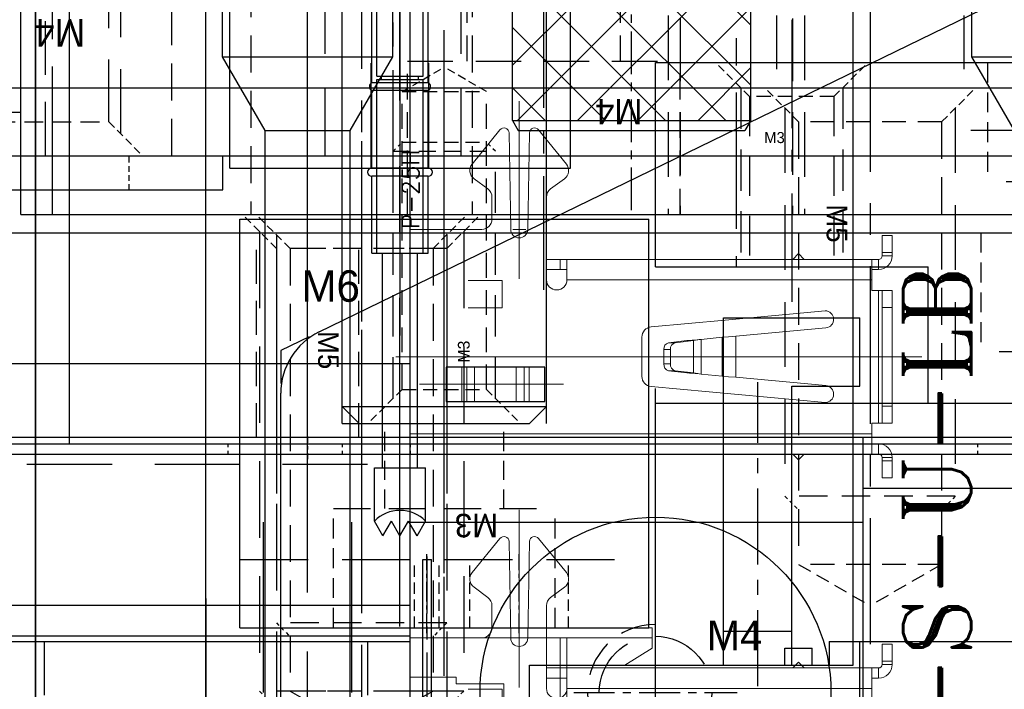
# Model space of a CAD drawing. Header units: millimetres. Extents: x -1657 to 8845, y -11980 to 3013.
# Tile 84 of 256: x 1596 to 1624, y -948 to -929. Entities that reach past the tile are written whole.
import ezdxf

# ---------------------------------------------------------------- set-up
doc = ezdxf.new("R2010")
doc.units = ezdxf.units.MM
doc.linetypes.add('CENTER', pattern=[2, 1.25, -0.25, 0.25, -0.25])
doc.linetypes.add('DASHED', pattern=[0.75, 0.5, -0.25])
for name, color, linetype in [('01', 6, 'Continuous'), ('STD', 7, 'Continuous'), ('图层100', 243, 'Continuous'), ('图层109', 110, 'Continuous'), ('图层110', 146, 'Continuous'), ('图层111', 232, 'Continuous'), ('图层112', 172, 'Continuous'), ('图层113', 11, 'Continuous'), ('图层116', 116, 'Continuous'), ('图层117', 23, 'Continuous'), ('图层136', 210, 'Continuous'), ('图层138', 141, 'Continuous'), ('图层139', 137, 'Continuous'), ('图层141', 233, 'Continuous'), ('图层142', 22, 'Continuous'), ('图层154', 25, 'Continuous'), ('图层155', 201, 'Continuous'), ('图层156', 55, 'Continuous'), ('图层160', 67, 'Continuous'), ('图层161', 135, 'Continuous'), ('图层166', 212, 'Continuous'), ('图层173', 47, 'Continuous'), ('图层19', 51, 'Continuous'), ('图层60', 143, 'Continuous'), ('图层64', 190, 'Continuous'), ('图层71', 162, 'Continuous'), ('图层80', 21, 'Continuous'), ('探针', 90, 'Continuous'), ('探针套', 2, 'Continuous'), ('推料气缸', 251, 'Continuous'), ('旋转气缸', 252, 'Continuous'), ('铁壳', 1, 'Continuous')]:
    doc.layers.add(name, color=color, linetype=linetype)
doc.styles.add('AE', font='SIMPLEX', dxfattribs={"oblique": 30, "height": 3, "bigfont": 'AE'})
doc.styles.add('标注', font='romant.shx')

# ---------------------------------------------------------------- blocks, each defined once
blk = doc.blocks.new('11486')
at = {"layer": '图层19', "color": 1, "linetype": 'CENTER', "ltscale": 2.671598}
blk.add_line((4, -6.715), (4, 10.643), dxfattribs=at)
at = {"layer": '图层19', "color": 4, "linetype": 'DASHED', "ltscale": 1.5}
for p, q in [((1.75, 0), (1.75, 8.5)), ((6.25, 0), (6.25, 8.5)), ((0, -4.5), (0, 0)), ((8, -4.5), (8, 0))]:
    blk.add_line(p, q, dxfattribs=at)
at = {"layer": '图层19', "color": 4, "linetype": 'DASHED', "ltscale": 2.666667}
blk.add_line((0, 0), (8, 0), dxfattribs=at)
at = {"layer": '图层19'}
blk.add_text('M4', height=0.743, rotation=180, dxfattribs=at).set_placement((6.897, -1.108))
blk = doc.blocks.new('5F')
at = {"color": 4, "linetype": 'DASHED', "ltscale": 0.471405}
for p, q in [((1, 2.1), (0, 3.1)), ((1, -2.1), (0, -3.1))]:
    blk.add_line(p, q, dxfattribs=at)
at = {"color": 4, "linetype": 'DASHED', "ltscale": 3.8}
for p, q in [((0.6, 2.5), (12, 2.5)), ((0.6, -2.5), (12, -2.5))]:
    blk.add_line(p, q, dxfattribs=at)
at = {"color": 4, "linetype": 'DASHED', "ltscale": 0.188562}
for p, q in [((12, 2.5), (12.4, 2.1)), ((12, -2.5), (12.4, -2.1))]:
    blk.add_line(p, q, dxfattribs=at)
at = {"color": 4, "linetype": 'DASHED', "ltscale": 1.666667}
blk.add_line((12, 2.5), (12, -2.5), dxfattribs=at)
at = {"color": 4, "linetype": 'DASHED', "ltscale": 1.4}
for p, q in [((1, 2.1), (1, -2.1)), ((14, 2.1), (14, -2.1))]:
    blk.add_line(p, q, dxfattribs=at)
at = {"color": 4, "linetype": 'DASHED', "ltscale": 2.166667}
for p, q in [((1, 2.1), (14, 2.1)), ((1, -2.1), (14, -2.1))]:
    blk.add_line(p, q, dxfattribs=at)
at = {"color": 4, "linetype": 'DASHED', "ltscale": 0.80829}
for p in [(14, 2.1), (14, -2.1)]:
    blk.add_line(p, (15.212, 0), dxfattribs=at)
at = {"color": 1, "linetype": 'CENTER', "ltscale": 3.699214}
blk.add_line((-2.156, 0), (16.34, 0), dxfattribs=at)
blk.add_text('M5', height=0.6063).set_placement((3.422, -1.275))
blk = doc.blocks.new('6F')
at = {"color": 4, "linetype": 'DASHED', "ltscale": 0.471405}
for p, q in [((1, 2.5), (0, 3.5)), ((1, -2.5), (0, -3.5))]:
    blk.add_line(p, q, dxfattribs=at)
at = {"color": 4, "linetype": 'DASHED', "ltscale": 4.5}
for p, q in [((0.5, 3), (14, 3)), ((0.5, -3), (14, -3))]:
    blk.add_line(p, q, dxfattribs=at)
at = {"color": 4, "linetype": 'DASHED', "ltscale": 0.235702}
for p, q in [((14, 3), (14.5, 2.5)), ((14, -3), (14.5, -2.5))]:
    blk.add_line(p, q, dxfattribs=at)
at = {"color": 4, "linetype": 'DASHED', "ltscale": 2}
blk.add_line((14, 3), (14, -3), dxfattribs=at)
at = {"color": 4, "linetype": 'DASHED', "ltscale": 1.666667}
for p, q in [((1, 2.5), (1, -2.5)), ((16, 2.5), (16, -2.5))]:
    blk.add_line(p, q, dxfattribs=at)
at = {"color": 4, "linetype": 'DASHED', "ltscale": 5}
for p, q in [((1, 2.5), (16, 2.5)), ((1, -2.5), (16, -2.5))]:
    blk.add_line(p, q, dxfattribs=at)
at = {"color": 4, "linetype": 'DASHED', "ltscale": 0.96225}
for p in [(16, 2.5), (16, -2.5)]:
    blk.add_line(p, (17.443, 0), dxfattribs=at)
at = {"color": 1, "linetype": 'CENTER', "ltscale": 4.23765}
blk.add_line((-2.156, 0), (19.033, 0), dxfattribs=at)
blk.add_text('M6', height=0.9239, rotation=90).set_placement((2.565, -1.765))
blk = doc.blocks.new('15745')
at = {"layer": '图层19', "color": 1, "linetype": 'CENTER', "ltscale": 3.728372}
blk.add_line((3.25, 7.894), (3.25, -10.61), dxfattribs=at)
at = {"layer": '图层19', "color": 4, "linetype": 'DASHED', "ltscale": 2.166667}
for p, q in [((-2.25, 6.5), (-2.25, 0)), ((8.75, 6.5), (8.75, 0)), ((0, 0), (0, -8.5)), ((6.5, 0), (6.5, -8.5))]:
    blk.add_line(p, q, dxfattribs=at)
at = {"layer": '图层19', "color": 4, "linetype": 'DASHED', "ltscale": 3.666667}
blk.add_line((8.75, 0), (-2.25, 0), dxfattribs=at)
at = {"layer": '图层19', "ltscale": 4}
blk.add_text('M6', height=1.0943, rotation=270, dxfattribs=at).set_placement((-0.029, 2.345))
blk = doc.blocks.new('15D16')
at = {"layer": '图层71', "color": 1, "linetype": 'CENTER', "ltscale": 3.728372}
blk.add_line((-3.25, -7.894), (-3.25, 7.61), dxfattribs=at)
at = {"layer": '图层71', "color": 4, "linetype": 'DASHED', "ltscale": 2.166667}
for p, q in [((-6.5, 0), (-6.5, 5.5)), ((0, 0), (0, 5.5)), ((-8.75, -6.5), (-8.75, 0)), ((2.25, -6.5), (2.25, 0))]:
    blk.add_line(p, q, dxfattribs=at)
at = {"layer": '图层71', "color": 4, "linetype": 'DASHED', "ltscale": 3.666667}
blk.add_line((-8.75, 0), (2.25, 0), dxfattribs=at)
at = {"layer": '图层71', "ltscale": 4}
blk.add_text('M6', height=1.0943, rotation=90, dxfattribs=at).set_placement((0.029, -2.345))
blk = doc.blocks.new('16CEA')
at = {"layer": '图层71', "color": 1, "linetype": 'CENTER', "ltscale": 3.238837}
blk.add_line((-2.75, -6.762), (-2.75, 8.107), dxfattribs=at)
at = {"layer": '图层71', "color": 4, "linetype": 'DASHED', "ltscale": 3.166667}
for p, q in [((-5.5, 0), (-5.5, 6.5)), ((0, 0), (0, 6.5)), ((-7.5, -5.5), (-7.5, 0)), ((-7.5, 0), (2, 0)), ((2, -5.5), (2, 0))]:
    blk.add_line(p, q, dxfattribs=at)
at = {"layer": '图层71', "ltscale": 3}
blk.add_text('M5', height=0.93, rotation=180, dxfattribs=at).set_placement((-0.539, -1.25))
blk = doc.blocks.new('19019')
at = {"layer": '图层71', "color": 1, "linetype": 'CENTER', "ltscale": 3.238837}
blk.add_line((2.75, 6.762), (2.75, -6.107), dxfattribs=at)
at = {"layer": '图层71', "color": 4, "linetype": 'DASHED', "ltscale": 3.166667}
for p, q in [((-2, 5.5), (-2, 0)), ((7.5, 5.5), (7.5, 0)), ((7.5, 0), (-2, 0)), ((0, 0), (0, -4.5)), ((5.5, 0), (5.5, -4.5))]:
    blk.add_line(p, q, dxfattribs=at)
at = {"layer": '图层71', "ltscale": 3}
blk.add_text('M5', height=0.93, dxfattribs=at).set_placement((0.539, 1.25))
blk = doc.blocks.new('1B276')
at = {"layer": '旋转气缸', "ltscale": 1.375}
blk.add_line((36.7, -26.5), (-44.3, -26.5), dxfattribs=at)
blk = doc.blocks.new('85971')
at = {"color": 7, "linetype": 'Continuous', "lineweight": 15}
for p, q in [((0.445, 1.7), (0.245, 1.5)), ((0.245, 1.35), (0.245, 1.5)), ((0.445, 1.7), (0.445, 1.35)), ((0.445, 1.7), (4.845, 1.7)), ((3.545, 1.7), (4.845, 1.7)), ((4.845, 1.7), (4.845, 1.35)), ((0.245, 0.725), (0.245, 1.35)), ((0.445, 1.35), (0.245, 1.35)), ((4.845, 1.35), (0.445, 1.35)), ((0.445, 1.35), (0.445, 0.55)), ((4.845, 0.55), (4.845, 1.35)), ((0.445, 0.525), (0.245, 0.725)), ((0.245, 0.465), (0.245, 0.725)), ((0.245, -0.75), (0.245, 0.49)), ((0.445, 0.55), (0.445, -0.55)), ((0.445, 0.525), (4.845, 0.525)), ((4.845, -0.55), (4.845, 0.55)), ((0.245, -0.725), (0.445, -0.525)), ((0.445, -0.525), (4.845, -0.525)), ((0.445, -0.55), (0.445, -4.55)), ((4.845, -1.9), (4.845, -0.55)), ((-7.655, -0.81), (-8.155, -1.31)), ((-7.655, -0.81), (0.245, -0.81)), ((-7.655, -2.11), (-7.655, -0.81)), ((-7.655, -0.81), (0.245, -0.81)), ((0.245, -4.55), (0.245, -0.75)), ((0.245, -0.87), (0.245, -2.11)), ((-8.155, -1.31), (-8.155, -2.11)), ((3.495, -1.9), (4.845, -1.9)), ((3.495, -1.9), (3.495, -2.1)), ((4.845, -3.4), (4.845, -1.9)), ((-8.155, -2.11), (-7.802, -2.464)), ((0.245, -2.11), (-7.655, -2.11)), ((0.245, -2.11), (0.245, -2.37)), ((3.495, -2.1), (2.095, -2.1)), ((2.095, -2.1), (2.095, -3.2)), ((-7.802, -2.464), (-7.655, -2.61)), ((0.245, -2.37), (0.245, -2.97)), ((-7.655, -2.61), (0.245, -2.61)), ((0.245, -2.97), (0.245, -3.12)), ((2.095, -3.2), (3.495, -3.2)), ((3.495, -3.2), (3.495, -3.4)), ((3.495, -3.4), (4.845, -3.4)), ((4.845, -4.55), (4.845, -3.4)), ((-1.455, -3.75), (-2.255, -4.25)), ((-1.455, -3.75), (0.245, -3.75)), ((-2.255, -4.55), (-2.255, -4.25)), ((-2.255, -4.55), (0.245, -4.55)), ((-2.255, -4.55), (-2.255, -4.85)), ((0.445, -4.55), (0.245, -4.55)), ((0.445, -4.55), (4.845, -4.55)), ((4.845, -4.55), (4.845, -4.85)), ((-2.255, -4.85), (4.845, -4.85))]:
    blk.add_line(p, q, dxfattribs=at)
at = {"color": 1, "lineweight": 9, "ltscale": 0.03}
for p, q in [((0, 0), (5.152, 0)), ((0, -2.65), (5.152, -2.65))]:
    blk.add_line(p, q, dxfattribs=at)
at = {"color": 7, "linetype": 'Continuous', "lineweight": 15}
blk.add_arc((-8.155, -2.11), 0.5, 315, 0, dxfattribs=at)
blk = doc.blocks.new('1C3B2')
at = {"layer": '01', "ltscale": 1.625}
blk.add_line((0, 0), (0.25, 0), dxfattribs=at)
at = {"layer": '01', "ltscale": 0.5}
for p, q in [((0, -4.64), (0, 0)), ((0.25, -4.64), (0.25, 0)), ((0.55, -4.94), (4.13, -4.94)), ((4.13, -5.19), (0.55, -5.19)), ((8.888, -6.399), (4.293, -4.965)), ((4.219, -5.204), (8.814, -6.637)), ((11.533, -5.332), (11.075, -5.334)), ((11.535, -5.582), (11.533, -5.332)), ((10.532, -5.552), (9.871, -6.173)), ((10.042, -6.355), (10.703, -5.734)), ((11.076, -5.584), (11.535, -5.582))]:
    blk.add_line(p, q, dxfattribs=at)
at = {"layer": '01', "color": 1, "linetype": 'CENTER', "ltscale": 1.52888}
for p, q in [((0.125, -4.64), (0.125, 0.096)), ((4.13, -5.065), (0.55, -5.065)), ((4.13, -5.065), (0.55, -5.065)), ((8.851, -6.518), (4.256, -5.084)), ((11.534, -5.457), (11.075, -5.459)), ((10.617, -5.643), (9.956, -6.264))]:
    blk.add_line(p, q, dxfattribs=at)
at = {"layer": '01', "ltscale": 0.5}
for centre, radius, start, end in [((0.55, -4.64), 0.55, 180, 270), ((0.55, -4.64), 0.3, 180, 270), ((4.13, -5.49), 0.55, 72.6698, 90), ((4.13, -5.49), 0.3, 72.6698, 90), ((11.08, -6.134), 0.8, 90.3541, 133.2279), ((11.08, -6.134), 0.55, 90.3541, 133.2279), ((9.186, -5.444), 1.25, 252.6698, 313.2279), ((9.186, -5.444), 1, 252.6698, 313.2279)]:
    blk.add_arc(centre, radius, start, end, dxfattribs=at)
at = {"layer": '01', "color": 1, "linetype": 'CENTER', "ltscale": 1.52888}
for centre, radius, start, end in [((0.55, -4.64), 0.425, 180, 270), ((4.13, -5.49), 0.425, 72.6698, 90), ((11.08, -6.134), 0.675, 90.3541, 133.2279), ((9.186, -5.444), 1.125, 252.6698, 313.2279)]:
    blk.add_arc(centre, radius, start, end, dxfattribs=at)
blk = doc.blocks.new('1C274')
at = {"layer": '铁壳', "linetype": 'Continuous', "lineweight": 15}
for p, q in [((-9.55, 5.62), (-9.55, 6.12)), ((-9.55, 6.12), (-9.25, 6.12)), ((-9.25, 6.12), (-9.25, 5.62)), ((-9.55, 5.62), (-9.55, 5.52)), ((-9.25, 5.62), (-9.55, 5.62)), ((-9.55, 5.52), (-9.25, 5.52)), ((-9.25, 5.62), (-9.25, 5.52)), ((-6.968, 5.42), (-6.799, 5.589)), ((-6.629, 5.42), (-6.799, 5.589)), ((-9.15, 5.42), (-8.95, 5.42)), ((-9.15, 5.12), (-9.15, 5.42)), ((-8.95, 5.42), (4.6, 5.42)), ((-8.95, 4.82), (-8.95, 5.42)), ((4.6, 4.82), (4.6, 5.42)), ((-9.15, 5.12), (-8.95, 5.12)), ((4.6, 4.82), (-8.95, 4.82)), ((-8.95, 4.82), (-8.95, 4.51)), ((4.6, -1.18), (4.6, 4.82)), ((-9.55, 4.51), (-9.25, 4.51)), ((-9.55, 4.01), (-9.55, 4.51)), ((-9.55, 4.51), (-9.25, 4.51)), ((-9.25, 4.51), (-9.15, 4.51)), ((-9.25, 4.51), (-9.25, 4.01)), ((-9.25, 4.51), (-9.25, 0.61)), ((-8.95, 4.51), (-9.15, 4.51)), ((-9.15, 4.51), (-9.15, 0.61)), ((-9.25, 4.01), (-9.55, 4.01)), ((-9.55, 4.01), (-9.55, 1.11)), ((-9.25, 4.01), (-9.25, 1.11)), ((-2.472, 3.435), (-7.577, 3.908)), ((0.651, 3.87), (0.651, 2.87)), ((3.549, 3.87), (0.651, 3.87)), ((1.11, 2.87), (1.11, 3.87)), ((1.26, 3.87), (1.26, 2.87)), ((1.49, 2.87), (1.49, 3.87)), ((2.71, 3.87), (2.71, 2.87)), ((2.94, 2.87), (2.94, 3.87)), ((3.09, 3.87), (3.09, 2.87)), ((3.549, 2.87), (3.549, 3.87)), ((-7.6, 3.408), (-4.954, 3.163)), ((-4.954, 1.957), (-4.954, 3.163)), ((-4.554, 3.134), (-3.941, 3.069)), ((-4.554, 1.986), (-4.554, 3.134)), ((-3.941, 2.051), (-3.941, 3.069)), ((-3.713, 3.036), (-3.52, 3.036)), ((-3.713, 2.084), (-3.713, 3.036)), ((-3.713, 3.036), (-3.175, 2.971)), ((-3.52, 3.036), (-2.982, 2.971)), ((-2.982, 2.971), (-3.175, 2.971)), ((-2.2, 1.984), (-2.2, 3.136)), ((-3.036, 2.772), (-3.036, 2.348)), ((-2.843, 2.772), (-3.036, 2.772)), ((-2.843, 2.772), (-2.843, 2.348)), ((3.549, 2.87), (0.651, 2.87)), ((-2.843, 2.348), (-3.036, 2.348)), ((-3.941, 2.051), (-4.554, 1.986)), ((-3.175, 2.149), (-3.713, 2.084)), ((-3.52, 2.084), (-3.713, 2.084)), ((-2.982, 2.149), (-3.52, 2.084)), ((-2.982, 2.149), (-3.175, 2.149)), ((-4.954, 1.957), (-7.6, 1.712)), ((-7.577, 1.212), (-4.954, 1.455)), ((-4.954, 1.455), (-4.646, 1.484)), ((-4.646, 1.484), (-2.472, 1.685)), ((-9.55, 0.61), (-9.55, 1.11)), ((-9.55, 1.11), (-9.25, 1.11)), ((-9.25, 1.11), (-9.25, 0.61)), ((1.9, 1.12), (1.9, 0.32)), ((1.9, 1.12), (2.9, 1.12)), ((-9.25, 0.61), (-9.55, 0.61)), ((-9.15, 0.61), (-9.25, 0.61)), ((-9.15, 0.61), (-8.95, 0.61)), ((-8.95, 0.3), (-8.95, 0.61)), ((-8.95, 0.3), (-8.95, -0.3)), ((-8.95, 0.3), (0, 0.3)), ((0, -0.3), (0, 0.3)), ((0.6, 0.3), (0.6, -2.128)), ((1.9, 0.32), (2.9, 0.32)), ((-9.15, 0), (-8.95, 0)), ((-9.15, 0), (-9.15, -0.3)), ((0, 0), (0.2, 0)), ((0.2, 0), (0.6, 0)), ((0.2, -0.3), (0.2, 0)), ((-9.55, -0.5), (-9.55, -0.4)), ((-9.55, -0.4), (-9.25, -0.4)), ((-9.55, -1), (-9.55, -0.5)), ((-9.55, -0.5), (-9.25, -0.5)), ((-9.25, -0.5), (-9.25, -0.4)), ((-9.25, -0.5), (-9.25, -1)), ((-9.15, -0.3), (-8.95, -0.3)), ((0, -0.3), (-8.95, -0.3)), ((-6.968, -0.3), (-6.799, -0.469)), ((-6.629, -0.3), (-6.799, -0.469)), ((0, -0.3), (0.2, -0.3)), ((0.6, -0.3), (0.2, -0.3)), ((-9.25, -1), (-9.55, -1)), ((1.15, -1.176), (1.1, -4.013)), ((1.7, -4.013), (1.65, -1.176)), ((2.5, -1.18), (4.6, -1.18)), ((2.2, -2.128), (2.2, -1.48)), ((0.478, -2.37), (0.072, -2.668)), ((2.728, -2.668), (2.322, -2.37)), ((0.017, -3.099), (0.834, -4.105)), ((1.966, -4.105), (2.783, -3.099))]:
    blk.add_line(p, q, dxfattribs=at)
at = {"layer": '铁壳', "linetype": 'Continuous'}
for p, q in [((3.549, 3.87), (0.651, 3.87)), ((0.651, 3.87), (0.651, 2.87)), ((3.549, 2.87), (3.549, 3.87)), ((0.651, 2.87), (3.549, 2.87))]:
    blk.add_line(p, q, dxfattribs=at)
at = {"layer": '铁壳', "lineweight": 9, "ltscale": 0.03}
for p, q in [((0.101, 3.37), (4.33, 3.37)), ((-10.415, 2.56), (5.02, 2.56)), ((1.4, 0.276), (1.4, -4.948)), ((1.593, -1.18), (1.207, -1.18))]:
    blk.add_line(p, q, dxfattribs=at)
at = {"layer": '铁壳', "linetype": 'Continuous', "lineweight": 15, "flags": 128}
for points in [[(-4.954, 3.163), (-4.747, 3.149), (-4.554, 3.134)], [(-4.554, 1.986), (-4.747, 1.971), (-4.954, 1.957)]]:
    blk.add_lwpolyline(points, dxfattribs=at)
at = {"layer": '铁壳', "linetype": 'Continuous', "lineweight": 15}
for centre, radius, start, end in [((-9.15, 5.52), 0.4, 180, 270), ((-9.15, 5.52), 0.1, 180, 270), ((-7.577, 3.657), 0.251, 90, 264.7099), ((-2.5, 3.136), 0.3, 0, 84.7099), ((-5.939, -11.665), 14.869, 81.387, 82.2768), ((-4.872, -17.38), 20.46, 86.2091, 87.1106), ((-3.222, 2.79), 0.187, 354.4811, 75.3791), ((-3.03, 2.79), 0.187, 354.4811, 75.3791), ((-3.222, 2.33), 0.187, 284.6209, 5.5189), ((-3.03, 2.33), 0.187, 284.6209, 5.5189), ((-5.939, 16.785), 14.869, 277.7232, 278.613), ((-5.557, 34.23), 32.21, 273.0538, 273.6265), ((-2.5, 1.984), 0.3, 275.2901, 0), ((-7.577, 1.463), 0.251, 95.2901, 270), ((0.3, 0.3), 0.3, 0, 180), ((-9.15, -0.4), 0.4, 90, 180), ((-9.15, -0.4), 0.1, 90, 180), ((1.4, -1.18), 0.25, 1.0109, 178.9891), ((2.5, -1.48), 0.3, 90, 180), ((0.3, -2.128), 0.3, 306.3464, 0), ((2.5, -2.128), 0.3, 180, 233.6536), ((0.25, -2.91), 0.3, 126.3464, 219.0774), ((2.55, -2.91), 0.3, 320.9226, 53.6536), ((0.95, -4.01), 0.15, 219.0774, 358.9891), ((1.85, -4.01), 0.15, 181.0109, 320.9226)]:
    blk.add_arc(centre, radius, start, end, dxfattribs=at)
blk = doc.blocks.new('1EA38')
at = {"layer": '铁壳', "ltscale": 0.625}
for p, q in [((0, -212.012), (0, 7.988)), ((0.3, -212.012), (0.3, 7.988))]:
    blk.add_line(p, q, dxfattribs=at)
at = {"layer": '铁壳', "color": 4, "linetype": 'DASHED', "ltscale": 0.1}
for p, q in [((0, -181.352), (0.3, -181.352)), ((0, -198), (0.3, -198)), ((0, -200), (0.3, -200)), ((0, -203.352), (0.3, -203.352))]:
    blk.add_line(p, q, dxfattribs=at)
at = {"layer": '铁壳', "color": 1, "linetype": 'CENTER', "ltscale": 0.146184}
blk.add_line((-0.215, -201.012), (0.515, -201.012), dxfattribs=at)
blk = doc.blocks.new('1EAC1')
at = {"layer": '铁壳', "ltscale": 0.625}
blk.add_blockref('1EA38', (80.878, 252.93), dxfattribs=at)
at = {"layer": '铁壳', "ltscale": 1.625, "rotation": 270}
blk.add_blockref('1C274', (75.758, 59.53), dxfattribs=at)
blk = doc.blocks.new('B7B9')
at = {"layer": 'STD', "ltscale": 4.5}
blk.add_line((14.5, 0), (14.5, 113.5), dxfattribs=at)
blk = doc.blocks.new('4K1')
for p, q in [((-3.7, 3.5), (-4, 3.327)), ((-3.7, 3.5), (-3.7, -3.5)), ((-3.7, 3.5), (0, 3.5)), ((0, 3.5), (0, -3.5)), ((-4, 3.327), (-4, -3.327)), ((0.2, 2), (7.65, 2)), ((7.65, 2), (8, 1.65)), ((7.65, 2), (7.65, -2)), ((8, 1.65), (8, -1.65)), ((8, -1.65), (7.65, -2)), ((0.2, -2), (7.65, -2)), ((-3.7, -3.5), (-4, -3.327)), ((-3.7, -3.5), (0, -3.5))]:
    blk.add_line(p, q)
at = {"color": 0}
for p, q in [((-3.7, 0.771), (-0.971, 3.5)), ((-3.7, 2.539), (-2.739, 3.5)), ((0, 1.421), (-2.079, 3.5)), ((0, 3.189), (-0.311, 3.5)), ((0, -0.347), (-3.7, 3.353)), ((-3.7, -0.997), (0, 2.703)), ((0, -2.115), (-3.7, 1.585)), ((-3.7, -2.764), (0, 0.936)), ((-0.382, -3.5), (-3.7, -0.182)), ((-2.668, -3.5), (0, -0.832)), ((-2.15, -3.5), (-3.7, -1.95)), ((-0.9, -3.5), (0, -2.6))]:
    blk.add_line(p, q, dxfattribs=at)
at = {"color": 2, "linetype": 'Continuous'}
for p, q in [((2, 1.65), (1.65, 2)), ((2, 1.65), (2, -1.65)), ((2, 1.65), (8, 1.65)), ((2, -1.65), (1.65, -2)), ((2, -1.65), (8, -1.65))]:
    blk.add_line(p, q, dxfattribs=at)
at = {"color": 1, "linetype": 'CENTER'}
blk.add_line((-6.337, 0), (10.549, 0), dxfattribs=at)
for centre, start, end in [((0.2, 2.2), 180, 270), ((0.2, -2.2), 90, 180)]:
    blk.add_arc(centre, 0.2, start, end)
blk.add_text('M4', height=0.5374, rotation=90).set_placement((3.898, -1.086))
blk = doc.blocks.new('1EEA7')
at = {"layer": '图层116', "color": 1, "linetype": 'CENTER', "ltscale": 14.152}
blk.add_line((1.25, -8.314), (1.25, 66.446), dxfattribs=at)
at = {"layer": '图层116', "ltscale": 2}
for p, q in [((-1.25, 27.731), (-1.25, 56.566)), ((3.75, 27.731), (3.75, 56.566)), ((-1.25, 27.731), (3.75, 27.731)), ((0, 25.566), (-1.25, 27.731)), ((2.5, 25.566), (3.75, 27.731)), ((0, 0), (0, 25.566)), ((0, 25.566), (2.5, 25.566)), ((2.5, 0), (2.5, 25.566))]:
    blk.add_line(p, q, dxfattribs=at)
blk = doc.blocks.new('1EF5B')
at = {"layer": '图层117', "color": 1, "linetype": 'CENTER', "ltscale": 2.329099}
blk.add_line((0, 0), (0, -9.027), dxfattribs=at)
at = {"layer": '图层117', "color": 4, "linetype": 'DASHED', "ltscale": 1.166667}
for p, q in [((-3.25, -1.411), (-3.25, -4.911)), ((3.25, -1.411), (3.25, -4.911))]:
    blk.add_line(p, q, dxfattribs=at)
at = {"layer": '图层117', "color": 4, "linetype": 'DASHED', "ltscale": 2.166667}
blk.add_line((3.25, -4.911), (-3.25, -4.911), dxfattribs=at)
at = {"layer": '图层117', "color": 4, "linetype": 'DASHED', "ltscale": 1.125}
for p, q in [((-1.75, -4.911), (-1.75, -7.411)), ((1.75, -4.911), (1.75, -7.411))]:
    blk.add_line(p, q, dxfattribs=at)
at = {"layer": '图层117', "linetype": 'DASHED', "ltscale": 3}
blk.add_text('M3', height=0.6863, dxfattribs=at).set_placement((-1.582, -4.757))
blk = doc.blocks.new('4E')
at = {"color": 1, "linetype": 'CENTER', "ltscale": 0.96}
for p, q in [((0, -2.4), (0, 2.4)), ((-2.4, 0), (2.4, 0))]:
    blk.add_line(p, q, dxfattribs=at)
at = {"color": 4, "linetype": 'DASHED', "ltscale": 3.454}
blk.add_circle((0, 0), 1.65, dxfattribs=at)
at = {"color": 4, "linetype": 'DASHED', "ltscale": 2.093333}
blk.add_arc((0, 0), 2, 90, 0, dxfattribs=at)
at = {"ltscale": 0.5}
blk.add_text('M4', height=0.8733, dxfattribs=at).set_placement((1.508, 1.238))
blk = doc.blocks.new('21715')
at = {"layer": '推料气缸'}
for p, q in [((0, 0), (17.575, 0)), ((18.83, 0), (17.86, 0)), ((19.232, -0.833), (18.83, 0)), ((19.376, -1.131), (29.787, -22.5)), ((-0.329, -11), (17.714, -11))]:
    blk.add_line(p, q, dxfattribs=at)
at = {"layer": '推料气缸', "color": 1, "linetype": 'CENTER', "ltscale": 1.218934}
blk.add_line((25.287, -26.351), (25.287, -20.256), dxfattribs=at)
at = {"layer": '推料气缸'}
blk.add_circle((8.787, -11), 5.15, dxfattribs=at)
blk.add_arc((17.575, -2), 2, 25.7663, 90, dxfattribs=at)
at = {"layer": '推料气缸', "insert": (-4.631, -18.266), "char_height": 2, "width": 29.3, "attachment_point": 1, "style": '标注'}
blk.add_mtext('PB12X75-S-U-LB', dxfattribs=at)
blk = doc.blocks.new('2314B')
at = {"layer": '图层138', "color": 1, "linetype": 'CENTER', "ltscale": 3.238837}
blk.add_line((2.75, 6.762), (2.75, -11.107), dxfattribs=at)
at = {"layer": '图层138', "color": 4, "linetype": 'DASHED', "ltscale": 3.166667}
for p, q in [((-2, 5.5), (-2, 0)), ((7.5, 5.5), (7.5, 0)), ((7.5, 0), (-2, 0)), ((0, 0), (0, -9.5)), ((5.5, 0), (5.5, -9.5))]:
    blk.add_line(p, q, dxfattribs=at)
at = {"layer": '图层138', "ltscale": 3}
blk.add_text('M5', height=0.93, dxfattribs=at).set_placement((0.539, 1.25))
blk = doc.blocks.new('2325B')
at = {"layer": '图层156', "color": 1, "linetype": 'CENTER', "ltscale": 2.329099}
blk.add_line((-3.25, 4.911), (-3.25, -8.116), dxfattribs=at)
at = {"layer": '图层156', "color": 4, "linetype": 'DASHED', "ltscale": 1.166667}
for p, q in [((-6.5, 3.5), (-6.5, 0)), ((0, 3.5), (0, 0))]:
    blk.add_line(p, q, dxfattribs=at)
at = {"layer": '图层156', "color": 4, "linetype": 'DASHED', "ltscale": 2.166667}
blk.add_line((0, 0), (-6.5, 0), dxfattribs=at)
at = {"layer": '图层156', "color": 4, "linetype": 'DASHED', "ltscale": 1.125}
for p, q in [((-5, 0), (-5, -6.5)), ((-1.5, 0), (-1.5, -6.5))]:
    blk.add_line(p, q, dxfattribs=at)
at = {"layer": '图层156', "linetype": 'DASHED', "ltscale": 3}
blk.add_text('M3', height=0.6863, dxfattribs=at).set_placement((-4.832, 0.154))
blk = doc.blocks.new('23271')
at = {"layer": '图层156', "color": 1, "linetype": 'CENTER', "ltscale": 2.55}
blk.add_line((-1.237, 2.258), (-1.237, -6.221), dxfattribs=at)
at = {"layer": '图层156', "color": 4, "linetype": 'DASHED', "ltscale": 0.471405}
for p, q in [((-2.475, 0), (-3.475, 1)), ((0, 0), (1, 1))]:
    blk.add_line(p, q, dxfattribs=at)
at = {"layer": '图层156', "color": 4, "linetype": 'DASHED', "ltscale": 2.420833}
for p, q in [((-2.737, 0.262), (-2.737, -5)), ((0.262, 0.262), (0.262, -5))]:
    blk.add_line(p, q, dxfattribs=at)
at = {"layer": '图层156', "color": 4, "linetype": 'DASHED', "ltscale": 2.333333}
for p, q in [((-2.475, 0), (-2.475, -5)), ((0, 0), (0, -5))]:
    blk.add_line(p, q, dxfattribs=at)
at = {"layer": '图层156', "color": 4, "linetype": 'DASHED', "ltscale": 0.825}
blk.add_line((0, 0), (-2.475, 0), dxfattribs=at)
at = {"layer": '图层156'}
blk.add_text('M3', height=0.3257, dxfattribs=at).set_placement((-2.048, -1.366))
blk = doc.blocks.new('239B6')
at = {"layer": '图层160', "color": 1, "linetype": 'CENTER', "ltscale": 2.329099}
blk.add_line((3.25, -4.911), (3.25, 4.116), dxfattribs=at)
at = {"layer": '图层160', "color": 4, "linetype": 'DASHED', "ltscale": 1.125}
for p, q in [((1.5, 0), (1.5, 2.5)), ((5, 0), (5, 2.5))]:
    blk.add_line(p, q, dxfattribs=at)
at = {"layer": '图层160', "color": 4, "linetype": 'DASHED', "ltscale": 2.166667}
blk.add_line((0, 0), (6.5, 0), dxfattribs=at)
at = {"layer": '图层160', "color": 4, "linetype": 'DASHED', "ltscale": 1.166667}
for p, q in [((0, -3.5), (0, 0)), ((6.5, -3.5), (6.5, 0))]:
    blk.add_line(p, q, dxfattribs=at)
at = {"layer": '图层160', "linetype": 'DASHED', "ltscale": 3}
blk.add_text('M3', height=0.6863, rotation=180, dxfattribs=at).set_placement((4.832, -0.154))
blk = doc.blocks.new('3F')
at = {"color": 4, "linetype": 'DASHED', "ltscale": 0.471405}
for p, q in [((1, 1.237), (0, 2.237)), ((1, -1.237), (0, -2.237))]:
    blk.add_line(p, q, dxfattribs=at)
at = {"color": 4, "linetype": 'DASHED', "ltscale": 2.420833}
for p, q in [((0.738, 1.5), (8, 1.5)), ((0.738, -1.5), (8, -1.5))]:
    blk.add_line(p, q, dxfattribs=at)
at = {"color": 4, "linetype": 'DASHED', "ltscale": 0.123744}
for p, q in [((8, 1.5), (8.262, 1.237)), ((8, -1.5), (8.262, -1.237))]:
    blk.add_line(p, q, dxfattribs=at)
at = {"color": 4, "linetype": 'DASHED'}
blk.add_line((8, 1.5), (8, -1.5), dxfattribs=at)
at = {"color": 4, "linetype": 'DASHED', "ltscale": 1.458333}
for p, q in [((1, 1.237), (9.75, 1.237)), ((1, -1.237), (9.75, -1.237))]:
    blk.add_line(p, q, dxfattribs=at)
at = {"color": 4, "linetype": 'DASHED', "ltscale": 0.825}
for p, q in [((1, 1.237), (1, -1.237)), ((8.262, 1.237), (8.262, -1.237)), ((9.75, 1.237), (9.75, -1.237))]:
    blk.add_line(p, q, dxfattribs=at)
at = {"color": 4, "linetype": 'DASHED', "ltscale": 0.476314}
for p in [(9.75, 1.237), (9.75, -1.237)]:
    blk.add_line(p, (10.464, 0), dxfattribs=at)
at = {"color": 1, "linetype": 'CENTER', "ltscale": 2.408031}
blk.add_line((-0.867, 0), (11.173, 0), dxfattribs=at)
at = {"linetype": 'DASHED'}
blk.add_text('M3', height=0.3465, dxfattribs=at).set_placement((1.789, -0.745))
blk = doc.blocks.new('23EAB')
at = {"layer": '探针套'}
for p, q in [((-32.616, 0.83), (-30.356, 0.83)), ((-32.616, 0.83), (-32.616, -0.83)), ((-30.356, -0.83), (-30.356, 0.83)), ((-30.116, 0.83), (-27.834, 0.83)), ((-30.116, -0.83), (-30.116, 0.83)), ((-27.834, -0.83), (-27.834, 0.83)), ((-27.616, -0.83), (-27.616, 0.83)), ((-27.616, 0.83), (-7.698, 0.83)), ((-7.698, -0.83), (-7.698, 0.83)), ((-7.616, 0.74), (-7.698, 0.83)), ((-2.416, 0.74), (-7.616, 0.74)), ((-7.616, -0.74), (-7.616, 0.74)), ((-2.416, 0.665), (-5.866, 0.665)), ((-2.416, -0.74), (-2.416, 0.74)), ((-32.616, -0.83), (-30.356, -0.83)), ((-30.116, -0.83), (-27.834, -0.83)), ((-27.616, -0.83), (-7.698, -0.83)), ((-7.616, -0.74), (-7.698, -0.83)), ((-2.416, -0.74), (-7.616, -0.74)), ((-2.416, -0.665), (-5.866, -0.665))]:
    blk.add_line(p, q, dxfattribs=at)
at = {"layer": '探针套', "color": 1, "linetype": 'CENTER', "ltscale": 7.0064}
blk.add_line((0, 0), (-35.032, 0), dxfattribs=at)
at = {"layer": '探针套'}
for centre, radius, start, end in [((-30.236, 0.83), 0.12, 0, 180), ((-27.725, 0.78), 0.12, 24.6243, 155.3757), ((-5.866, 0), 0.665, 90, 270), ((-30.236, -0.83), 0.12, 180, 0), ((-27.725, -0.78), 0.12, 204.6243, 335.3757)]:
    blk.add_arc(centre, radius, start, end, dxfattribs=at)
at = {"layer": '探针套', "style": 'AE'}
blk.add_text('R-25W2S', height=0.5, dxfattribs=at).set_placement((-11.609, -0.643))
blk = doc.blocks.new('23E51')
at = {"layer": '探针'}
for p, q in [((2.664, 0.5), (3.097, 0.75)), ((3.097, 0.75), (4.664, 0.75)), ((4.664, 0.75), (4.664, -0.75)), ((10.964, 0.682), (10.964, -0.678)), ((10.964, 0.682), (16.064, 0.682)), ((16.064, 0.682), (16.064, -0.678)), ((16.164, 0.682), (35.284, 0.682)), ((16.164, 0.682), (16.164, -0.678)), ((2.664, 0.5), (3.097, 0.25)), ((4.664, 0.51), (10.964, 0.51)), ((16.064, 0.54), (16.164, 0.54)), ((2.664, 0), (3.097, 0.25)), ((2.664, 0), (3.097, -0.25)), ((2.664, -0.5), (3.097, -0.25)), ((2.664, -0.5), (3.097, -0.75)), ((4.664, -0.51), (10.964, -0.51)), ((16.064, -0.54), (16.164, -0.54)), ((3.097, -0.75), (4.664, -0.75)), ((10.964, -0.678), (16.064, -0.678)), ((16.164, -0.678), (35.284, -0.678))]:
    blk.add_line(p, q, dxfattribs=at)
at = {"layer": '探针', "color": 1, "linetype": 'CENTER', "ltscale": 7.7256}
blk.add_line((0, 0), (38.628, 0), dxfattribs=at)
at = {"layer": '探针'}
blk.add_arc((2.358, 0), 1.053, 314.5668, 45.4332, dxfattribs=at)
at = {"layer": '探针', "style": 'AE'}
blk.add_text('P-25H', height=0.5, dxfattribs=at).set_placement((11.67, -0.559))
blk = doc.blocks.new('23F0E')
at = {"layer": '探针', "ltscale": 3, "rotation": 90}
blk.add_blockref('23E51', (-686.69, -26.964), dxfattribs=at)
at = {"layer": '探针套', "ltscale": 3, "rotation": 90}
blk.add_blockref('23EAB', (-686.69, 16.616), dxfattribs=at)
blk = doc.blocks.new('2BC2F')
at = {"layer": '图层71', "color": 1, "linetype": 'CENTER', "ltscale": 3.2}
blk.add_line((1.65, -2.376), (1.65, 12.549), dxfattribs=at)
at = {"layer": '图层71', "color": 4, "linetype": 'DASHED', "ltscale": 3.783333}
for p, q in [((-0.35, -0.35), (-0.35, 11)), ((3.65, -0.35), (3.65, 11))]:
    blk.add_line(p, q, dxfattribs=at)
at = {"layer": '图层71', "color": 4, "linetype": 'DASHED', "ltscale": 3.666667}
for p, q in [((0, 0), (0, 11)), ((3.3, 0), (3.3, 11))]:
    blk.add_line(p, q, dxfattribs=at)
at = {"layer": '图层71', "color": 4, "linetype": 'DASHED', "ltscale": 0.471405}
for p, q in [((0, 0), (-1, -1)), ((3.3, 0), (4.3, -1))]:
    blk.add_line(p, q, dxfattribs=at)
at = {"layer": '图层71', "color": 4, "linetype": 'DASHED', "ltscale": 1.1}
blk.add_line((0, 0), (3.3, 0), dxfattribs=at)
at = {"layer": '图层71'}
blk.add_text('M4', height=0.8143, rotation=180, dxfattribs=at).set_placement((2.614, 3.017))
blk = doc.blocks.new('6BFC2')
at = {"layer": '图层19', "color": 1, "linetype": 'CENTER', "ltscale": 3.2}
blk.add_line((-2, 2.026), (-2, -15.899), dxfattribs=at)
at = {"layer": '图层19', "color": 4, "linetype": 'DASHED', "ltscale": 0.471405}
for p, q in [((-3.65, -0.35), (-4.65, 0.65)), ((-0.35, -0.35), (0.65, 0.65))]:
    blk.add_line(p, q, dxfattribs=at)
at = {"layer": '图层19', "color": 4, "linetype": 'DASHED', "ltscale": 3.783333}
for p, q in [((-4, 0), (-4, -14.35)), ((0, 0), (0, -14.35))]:
    blk.add_line(p, q, dxfattribs=at)
at = {"layer": '图层19', "color": 4, "linetype": 'DASHED', "ltscale": 3.666667}
for p, q in [((-3.65, -0.35), (-3.65, -14.35)), ((-0.35, -0.35), (-0.35, -14.35))]:
    blk.add_line(p, q, dxfattribs=at)
at = {"layer": '图层19', "color": 4, "linetype": 'DASHED', "ltscale": 1.1}
blk.add_line((-0.35, -0.35), (-3.65, -0.35), dxfattribs=at)
at = {"layer": '图层19'}
blk.add_text('M4', height=0.8143, dxfattribs=at).set_placement((-2.964, -3.367))

msp = doc.modelspace()

# ---------------------------------------------------------------- linework, layer by layer
at = {"layer": '图层100', "ltscale": 2}
msp.add_line((1596.0605, -1041.6622), (1596.0605, -914.1622), dxfattribs=at)
at = {"layer": '图层109', "color": 1, "linetype": 'CENTER', "ltscale": 6.96}
msp.add_line((1604.0485, -973.3222), (1604.0485, -938.5222), dxfattribs=at)
at = {"layer": '图层109', "ltscale": 0.625}
for p in [(1592.0605, -940.9222), (1607.0605, -970.9222)]:
    msp.add_line(p, (1607.0605, -940.9222), dxfattribs=at)
at = {"layer": '图层109', "color": 4, "linetype": 'DASHED', "ltscale": 10}
for p, q in [((1602.7485, -970.9222), (1602.7485, -940.9222)), ((1605.3485, -970.9222), (1605.3485, -940.9222))]:
    msp.add_line(p, q, dxfattribs=at)
at = {"layer": '图层109', "color": 4, "linetype": 'DASHED', "ltscale": 5}
for p, q in [((1592.0605, -941.4222), (1607.0605, -941.4222)), ((1592.0605, -941.7222), (1607.0605, -941.7222))]:
    msp.add_line(p, q, dxfattribs=at)
at = {"layer": '图层110', "ltscale": 0.625}
for p, q in [((1582.0605, -940.9222), (1607.0605, -940.9222)), ((1607.0605, -953.4222), (1607.0605, -940.9222)), ((1620.3605, -954.4222), (1620.3605, -940.9222)), ((1620.3605, -940.9222), (1672.0605, -940.9222))]:
    msp.add_line(p, q, dxfattribs=at)
at = {"layer": '图层110', "color": 4, "linetype": 'DASHED', "ltscale": 8.166667}
msp.add_line((1601.0605, -965.4222), (1601.0605, -940.9222), dxfattribs=at)
at = {"layer": '图层110', "color": 4, "linetype": 'DASHED', "ltscale": 8.333333}
msp.add_line((1620.3605, -941.4222), (1672.0605, -941.4222), dxfattribs=at)
at = {"layer": '图层110', "color": 4, "linetype": 'DASHED', "ltscale": 16.9}
msp.add_line((1620.3605, -942.4222), (1672.0605, -942.4222), dxfattribs=at)
at = {"layer": '图层112', "ltscale": 4.5}
for p, q in [((1607.0605, -953.1222), (1607.0605, -895.9222)), ((1620.0605, -947.6222), (1620.0605, -895.9222)), ((1618.0605, -947.6222), (1618.0605, -947.1222)), ((1618.0605, -947.1222), (1618.8605, -947.1222)), ((1618.8605, -947.6222), (1618.8605, -947.1222)), ((1610.5605, -953.1222), (1610.5605, -947.6222)), ((1610.5605, -947.6222), (1618.0605, -947.6222)), ((1618.8605, -947.6222), (1620.0605, -947.6222))]:
    msp.add_line(p, q, dxfattribs=at)
at = {"layer": '图层113', "ltscale": 4.5}
for p, q in [((1607.0605, -941.1222), (1607.0605, -896.9222)), ((1597.0605, -941.1222), (1597.0605, -906.9222)), ((1597.0605, -941.1222), (1607.0605, -941.1222))]:
    msp.add_line(p, q, dxfattribs=at)
at = {"layer": '图层117', "color": 1, "linetype": 'CENTER', "ltscale": 1.392}
msp.add_line((1604.0485, -941.4022), (1604.0485, -934.4422), dxfattribs=at)
at = {"layer": '图层117', "ltscale": 0.75}
for p, q in [((1594.0605, -934.9222), (1672.0605, -934.9222)), ((1594.0605, -940.9222), (1672.0605, -940.9222))]:
    msp.add_line(p, q, dxfattribs=at)
at = {"layer": '图层117', "color": 4, "linetype": 'DASHED', "ltscale": 2}
for p, q in [((1602.5485, -940.9222), (1602.5485, -934.9222)), ((1605.5485, -940.9222), (1605.5485, -934.9222))]:
    msp.add_line(p, q, dxfattribs=at)
at = {"layer": '图层136', "ltscale": 5}
for p, q in [((1607.0605, -953.4222), (1607.0605, -943.4222)), ((1607.0605, -943.4222), (1620.3605, -943.4222)), ((1620.3605, -953.4222), (1620.3605, -943.4222))]:
    msp.add_line(p, q, dxfattribs=at)
at = {"layer": '图层138', "ltscale": 1.375}
for p in [(1595.0605, -946.9222), (1607.0605, -953.4222)]:
    msp.add_line(p, (1607.0605, -946.9222), dxfattribs=at)
at = {"layer": '图层139', "ltscale": 1.375}
for p, q in [((1620.2605, -954.4222), (1620.2605, -946.9222)), ((1620.2605, -946.9222), (1633.2605, -946.9222))]:
    msp.add_line(p, q, dxfattribs=at)
at = {"layer": '图层141', "ltscale": 1.375}
for p, q in [((1475.0605, -938.7622), (1607.0605, -938.7622)), ((1607.0605, -946.7622), (1607.0605, -938.7622)), ((1475.0605, -946.7622), (1607.0605, -946.7622))]:
    msp.add_line(p, q, dxfattribs=at)
at = {"layer": '图层141', "color": 4, "linetype": 'DASHED', "ltscale": 40}
msp.add_line((1475.0605, -945.8622), (1607.0605, -945.8622), dxfattribs=at)
at = {"layer": '图层142', "ltscale": 1.375}
for p, q in [((1525.0605, -938.7622), (1607.0605, -938.7622)), ((1607.0605, -946.7622), (1607.0605, -938.7622)), ((1525.0605, -945.8622), (1607.0605, -945.8622)), ((1525.0605, -946.7622), (1607.0605, -946.7622))]:
    msp.add_line(p, q, dxfattribs=at)
at = {"layer": '图层154', "color": 1, "linetype": 'CENTER', "ltscale": 1.7864}
msp.add_line((1617.2605, -948.2382), (1617.2605, -939.3062), dxfattribs=at)
at = {"layer": '图层154', "ltscale": 4.5}
for p, q in [((1614.2605, -939.9222), (1642.2605, -939.9222)), ((1614.2605, -947.6222), (1614.2605, -939.9222)), ((1619.3605, -946.9222), (1633.2605, -946.9222)), ((1619.3605, -946.9222), (1619.3605, -947.6222)), ((1614.2605, -947.6222), (1619.3605, -947.6222))]:
    msp.add_line(p, q, dxfattribs=at)
at = {"layer": '图层154', "color": 4, "linetype": 'DASHED', "ltscale": 2.566667}
for p, q in [((1616.2605, -947.6222), (1616.2605, -939.9222)), ((1618.2605, -947.6222), (1618.2605, -939.9222))]:
    msp.add_line(p, q, dxfattribs=at)
at = {"layer": '图层155', "ltscale": 4.5}
for p, q in [((1616.2605, -947.6222), (1616.2605, -937.4222)), ((1616.2605, -937.4222), (1620.2605, -937.4222)), ((1620.2605, -939.4222), (1620.2605, -937.4222)), ((1618.2605, -947.6222), (1618.2605, -939.4222)), ((1618.2605, -939.4222), (1620.2605, -939.4222)), ((1616.2605, -946.6222), (1618.2605, -946.6222)), ((1616.2605, -947.6222), (1618.2605, -947.6222))]:
    msp.add_line(p, q, dxfattribs=at)
at = {"layer": '图层156', "ltscale": 4.5}
for p, q in [((1614.2605, -929.9222), (1632.2605, -929.9222)), ((1614.2605, -935.9222), (1614.2605, -929.9222)), ((1614.2605, -935.9222), (1622.2605, -935.9222)), ((1622.2605, -939.9222), (1622.2605, -935.9222)), ((1622.2605, -939.9222), (1632.2605, -939.9222))]:
    msp.add_line(p, q, dxfattribs=at)
at = {"layer": '图层160', "color": 1, "linetype": 'CENTER', "ltscale": 1.392}
msp.add_line((1608.0605, -941.0022), (1608.0605, -934.0422), dxfattribs=at)
at = {"layer": '图层160', "ltscale": 1.625}
for p, q in [((1602.0605, -946.5222), (1602.0605, -934.5222)), ((1602.0605, -934.5222), (1614.0605, -934.5222)), ((1614.0605, -946.5222), (1614.0605, -934.5222)), ((1602.0605, -946.5222), (1614.0605, -946.5222))]:
    msp.add_line(p, q, dxfattribs=at)
at = {"layer": '图层160', "color": 4, "linetype": 'DASHED', "ltscale": 2}
for p, q in [((1605.0605, -940.5222), (1605.0605, -934.5222)), ((1611.0605, -940.5222), (1611.0605, -934.5222)), ((1605.0605, -940.5222), (1611.0605, -940.5222))]:
    msp.add_line(p, q, dxfattribs=at)
at = {"layer": '图层160', "color": 4, "linetype": 'DASHED', "ltscale": 4}
msp.add_line((1602.0605, -944.5222), (1614.0605, -944.5222), dxfattribs=at)
at = {"layer": '图层160', "color": 4, "linetype": 'DASHED', "ltscale": 0.666667}
for p, q in [((1607.1905, -946.5222), (1607.1905, -944.5222)), ((1607.9105, -946.5222), (1607.9105, -944.5222)), ((1608.8105, -946.5222), (1608.8105, -944.5222)), ((1611.7105, -946.5222), (1611.7105, -944.5222))]:
    msp.add_line(p, q, dxfattribs=at)
at = {"layer": '图层160', "color": 1, "linetype": 'CENTER', "ltscale": 0.464}
for p, q in [((1607.5505, -946.6822), (1607.5505, -944.3622)), ((1610.2605, -946.6822), (1610.2605, -944.3622))]:
    msp.add_line(p, q, dxfattribs=at)
at = {"layer": '图层161', "color": 1, "linetype": 'CENTER', "ltscale": 12.76}
msp.add_line((1608.0605, -944.9222), (1608.0605, -881.1222), dxfattribs=at)
at = {"layer": '图层161', "ltscale": 1.5}
for p, q in [((1605.0605, -940.0222), (1605.0605, -888.5222)), ((1611.0605, -940.0222), (1611.0605, -888.5222)), ((1605.5605, -940.5222), (1605.0605, -940.0222)), ((1605.0605, -940.0222), (1611.0605, -940.0222)), ((1610.5605, -940.5222), (1611.0605, -940.0222)), ((1605.5605, -940.5222), (1610.5605, -940.5222))]:
    msp.add_line(p, q, dxfattribs=at)
at = {"layer": '图层166', "color": 1, "linetype": 'CENTER', "ltscale": 4.292}
msp.add_line((1606.7605, -934.5022), (1606.7605, -913.0422), dxfattribs=at)
at = {"layer": '图层166', "ltscale": 3}
for p, q in [((1601.7605, -933.0222), (1601.7605, -914.5222)), ((1611.7605, -933.0222), (1611.7605, -924.5222)), ((1601.7605, -933.0222), (1611.7605, -933.0222))]:
    msp.add_line(p, q, dxfattribs=at)
at = {"layer": '图层166', "color": 4, "linetype": 'DASHED', "ltscale": 6.166667}
for p, q in [((1605.9105, -933.0222), (1605.9105, -914.5222)), ((1607.6105, -933.0222), (1607.6105, -914.5222))]:
    msp.add_line(p, q, dxfattribs=at)
at = {"layer": '图层173', "color": 1, "linetype": 'CENTER', "ltscale": 0.487279}
msp.add_line((1596.5605, -934.3804), (1596.5605, -931.944), dxfattribs=at)
at = {"layer": '图层173', "ltscale": 1.125}
for p, q in [((1561.5605, -932.6622), (1601.5605, -932.6622)), ((1601.5605, -933.6622), (1601.5605, -932.6622)), ((1591.5605, -933.6622), (1601.5605, -933.6622))]:
    msp.add_line(p, q, dxfattribs=at)
at = {"layer": '图层173', "color": 4, "linetype": 'DASHED', "ltscale": 0.333333}
msp.add_line((1598.8105, -933.6622), (1598.8105, -932.6622), dxfattribs=at)
at = {"layer": '图层19', "ltscale": 6.25}
for q in [(1595.6321, -919.3822), (1717.6321, -934.3822)]:
    msp.add_line((1595.6321, -934.3822), q, dxfattribs=at)
at = {"layer": '图层60', "ltscale": 1.5}
for q in [(1595.6321, -917.6622), (1717.6321, -934.3822)]:
    msp.add_line((1595.6321, -934.3822), q, dxfattribs=at)
at = {"layer": '图层64', "ltscale": 1.625}
for p, q in [((1590.6321, -931.3822), (1595.6321, -931.3822)), ((1595.6321, -934.3822), (1595.6321, -931.3822)), ((1595.6321, -934.3822), (1717.6321, -934.3822))]:
    msp.add_line(p, q, dxfattribs=at)
at = {"layer": '图层71', "color": 1, "linetype": 'CENTER', "ltscale": 2.784}
msp.add_line((1606.5605, -933.6222), (1606.5605, -919.7022), dxfattribs=at)
at = {"layer": '图层71', "color": 4, "linetype": 'DASHED', "ltscale": 4}
for p, q in [((1604.5605, -932.6622), (1604.5605, -920.6622)), ((1608.5605, -932.6622), (1608.5605, -920.6622))]:
    msp.add_line(p, q, dxfattribs=at)
at = {"layer": '图层71', "color": 4, "linetype": 'DASHED', "ltscale": 36.666667}
msp.add_line((1555.5605, -930.6622), (1665.5605, -930.6622), dxfattribs=at)
at = {"layer": '图层71', "ltscale": 2.125}
msp.add_line((1555.5605, -932.6622), (1665.5605, -932.6622), dxfattribs=at)
at = {"layer": '图层80', "ltscale": 2.5}
msp.add_line((1575.5605, -930.6622), (1665.5605, -930.6622), dxfattribs=at)

# ---------------------------------------------------------------- block references
at = {"ltscale": 0.5, "rotation": 180}
msp.add_blockref('85971', (1611.9051, -951.3722), dxfattribs=at)
at = {"layer": '01', "ltscale": 1.625}
msp.add_blockref('1C3B2', (1607.4305, -944.5222), dxfattribs=at)
at = {"layer": 'STD', "ltscale": 4}
msp.add_blockref('B7B9', (1586.5605, -965.9222), dxfattribs=at)
at = {"layer": '图层111', "ltscale": 1.125, "rotation": 90}
msp.add_blockref('4K1', (1613.5605, -927.9222), dxfattribs=at)
at = {"layer": '图层116', "ltscale": 2}
for p in [(1602.7985, -957.4878), (1624.7985, -957.4878)]:
    msp.add_blockref('1EEA7', p, dxfattribs=at)
at = {"layer": '图层117', "ltscale": 0.75}
msp.add_blockref('1EF5B', (1627.0605, -933.5109), dxfattribs=at)
at = {"layer": '图层136', "ltscale": 5}
msp.add_blockref('4E', (1614.2605, -948.4222), dxfattribs=at)
at = {"layer": '图层138', "ltscale": 4.5}
msp.add_blockref('2314B', (1598.3105, -952.4222), dxfattribs=at)
at = {"layer": '图层156', "ltscale": 4.5}
for name, p in [('2325B', (1630.5105, -933.4222)), ('23271', (1619.498, -930.9222))]:
    msp.add_blockref(name, p, dxfattribs=at)
at = {"layer": '图层160', "ltscale": 1.5}
msp.add_blockref('239B6', (1604.8105, -943.0222), dxfattribs=at)
at = {"layer": '图层161', "ltscale": 1.5, "rotation": 90}
msp.add_blockref('3F', (1608.0605, -940.5222), dxfattribs=at)
at = {"layer": '图层19', "ltscale": 1.625}
msp.add_blockref('15745', (1602.3821, -925.8822), dxfattribs=at)
at = {"layer": '图层19', "ltscale": 5}
msp.add_blockref('6BFC2', (1618.6321, -920.0322), dxfattribs=at)
at = {"layer": '图层19'}
msp.add_blockref('11486', (1606.9821, -929.8822), dxfattribs=at)
at = {"layer": '图层60', "ltscale": 1.5, "rotation": 270}
msp.add_blockref('5F', (1605.6321, -934.3822), dxfattribs=at)
at = {"layer": '图层64', "ltscale": 1.625, "rotation": 270}
msp.add_blockref('6F', (1605.6321, -934.3822), dxfattribs=at)
at = {"layer": '图层71', "ltscale": 2.125}
msp.add_blockref('15D16', (1597.8105, -926.1622), dxfattribs=at)
at = {"layer": '图层71'}
msp.add_blockref('16CEA', (1594.3505, -927.1622), dxfattribs=at)
at = {"layer": '图层71', "ltscale": 1.125}
msp.add_blockref('2BC2F', (1594.9105, -931.6622), dxfattribs=at)
at = {"layer": '图层71', "ltscale": 1.625}
msp.add_blockref('19019', (1617.8105, -926.1622), dxfattribs=at)
at = {"layer": '图层80', "ltscale": 2.5, "rotation": 270}
msp.add_blockref('5F', (1620.5605, -930.6622), dxfattribs=at)
at = {"layer": '探针', "ltscale": 3}
msp.add_blockref('23F0E', (2293.4501, -919.5222), dxfattribs=at)
at = {"layer": '推料气缸', "ltscale": 5, "rotation": 90}
msp.add_blockref('21715', (1603.2605, -957.2096), dxfattribs=at)
at = {"layer": '旋转气缸', "ltscale": 1.375, "rotation": 90}
msp.add_blockref('1B276', (1569.5605, -950.8622), dxfattribs=at)
at = {"layer": '铁壳', "ltscale": 0.625, "rotation": 270}
msp.add_blockref('1EAC1', (1552.1305, -860.2442), dxfattribs=at)
at = {"layer": '铁壳', "ltscale": 1.625, "rotation": 180}
msp.add_blockref('1C274', (1611.6605, -948.0022), dxfattribs=at)

doc.saveas('drawing.dxf')
